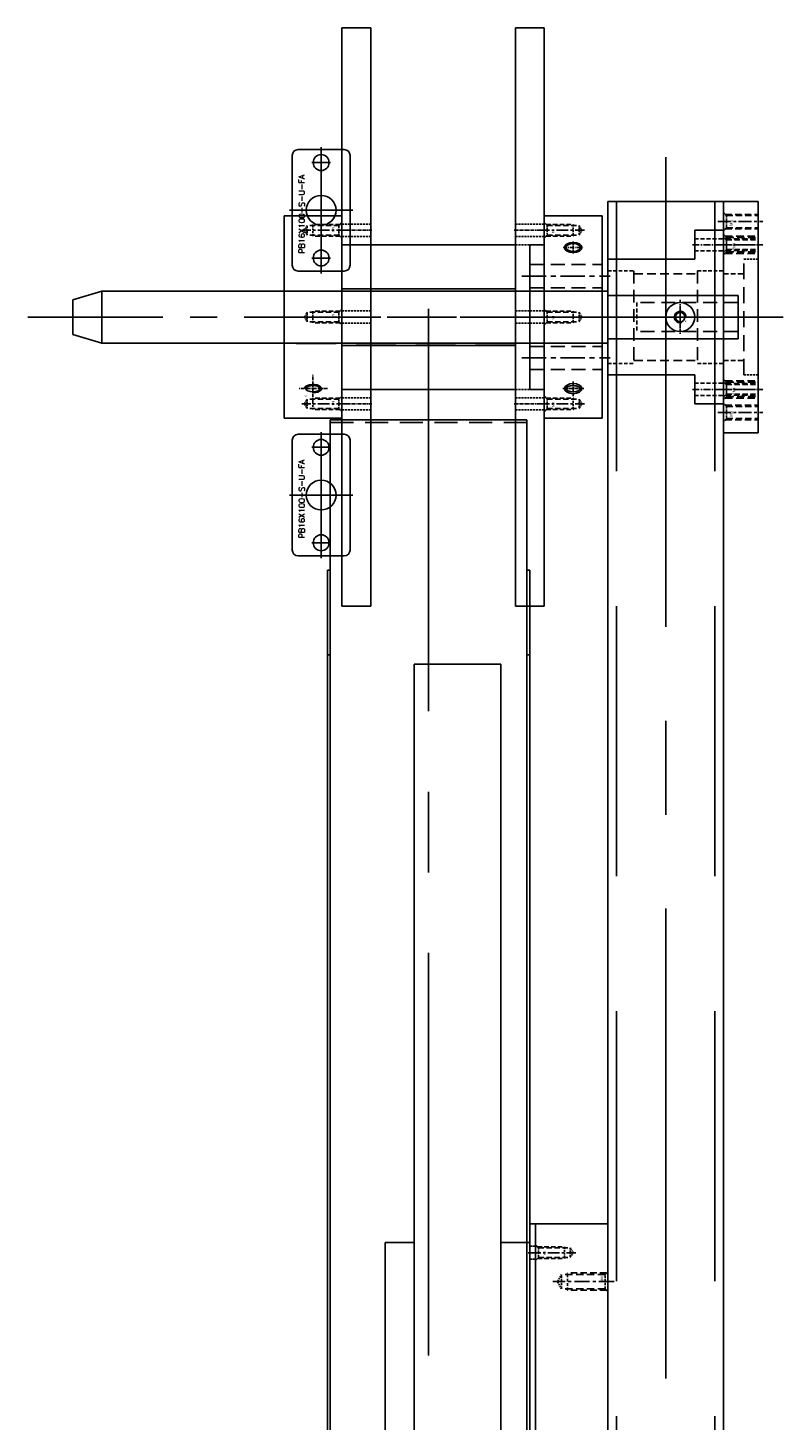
# Model space of a CAD drawing. Header units: millimetres. Extents: x -1657 to 8845, y -11980 to 3013.
# Tile 171 of 256: x 609 to 870, y 1046 to 1527. Entities that reach past the tile are written whole.
import ezdxf

# ---------------------------------------------------------------- set-up
doc = ezdxf.new("R2010")
doc.units = ezdxf.units.MM
doc.linetypes.add('CENTER', pattern=[2, 1.25, -0.25, 0.25, -0.25])
doc.linetypes.add('DASHED', pattern=[0.75, 0.5, -0.25])
for name, color, linetype in [('图层171', 118, 'Continuous'), ('图层29', 13, 'Continuous'), ('图层33', 235, 'Continuous'), ('图层36', 121, 'Continuous'), ('图层37', 21, 'Continuous'), ('料盘', 247, 'Continuous'), ('方管', 252, 'Continuous'), ('端子流道', 183, 'Continuous'), ('装SHELL气缸', 252, 'Continuous')]:
    doc.layers.add(name, color=color, linetype=linetype)
doc.styles.add('标注', font='romant.shx')

# ---------------------------------------------------------------- blocks, each defined once
blk = doc.blocks.new('226A7')
at = {"layer": '装SHELL气缸'}
for p, q in [((0, 0), (0, 43.6)), ((-10, 2.8), (-10, 40.8)), ((-8, 42.8), (8, 42.8)), ((10, 2.8), (10, 40.8)), ((3.22, 38.3), (-3.22, 38.3)), ((-11, 21.8), (11, 21.8)), ((3.22, 5.3), (-3.22, 5.3)), ((-8, 0.8), (8, 0.8))]:
    blk.add_line(p, q, dxfattribs=at)
for centre, radius in [((0, 38.3), 2.75), ((0, 21.8), 5.15), ((0, 5.3), 2.75)]:
    blk.add_circle(centre, radius, dxfattribs=at)
for centre, start, end in [((-8, 40.8), 90, 180), ((8, 40.8), 0, 90), ((-8, 2.8), 180, 270), ((8, 2.8), 270, 0)]:
    blk.add_arc(centre, 2, start, end, dxfattribs=at)
at = {"layer": '装SHELL气缸', "insert": (-7.7, 6.85), "char_height": 2, "width": 37.6978, "attachment_point": 1, "rotation": 90, "style": '标注'}
blk.add_mtext('{\\C5;PB16X100-S-U-FA}', dxfattribs=at)
blk = doc.blocks.new('286C4')
at = {"layer": '方管', "color": 1, "linetype": 'CENTER', "ltscale": 129.92}
blk.add_line((-25, 600.39), (-25, -17.86), dxfattribs=at)
at = {"layer": '方管', "ltscale": 1.125}
for p, q in [((-45, 585.1), (-5, 585.1)), ((-45, 585.1), (-45, 25.1)), ((-5, 585.1), (-5, 25.1)), ((-45, 65.1), (-45, 25.1)), ((-45, 65.1), (-5, 65.1)), ((-5, 65.1), (-5, 25.1)), ((-45, 25.1), (-5, 25.1)), ((-45, 25.1), (-5, 25.1))]:
    blk.add_line(p, q, dxfattribs=at)
at = {"layer": '方管', "color": 4, "linetype": 'DASHED', "ltscale": 186.666667}
for p, q in [((-42, 585.1), (-42, 25.1)), ((-8, 585.1), (-8, 25.1))]:
    blk.add_line(p, q, dxfattribs=at)
at = {"layer": '方管', "ltscale": 2.125}
for p, q in [((-60, -4.9), (-60, 95.1)), ((10, 95.1), (-60, 95.1)), ((10, 95.1), (10, -4.9)), ((10, -4.9), (-60, -4.9))]:
    blk.add_line(p, q, dxfattribs=at)
at = {"layer": '方管', "color": 1, "linetype": 'CENTER'}
for p, q in [((-50, 80), (-50, 90.2)), ((0, 80), (0, 90.2)), ((-55.1, 85.1), (-44.9, 85.1)), ((-5.1, 85.1), (5.1, 85.1)), ((-50, 0), (-50, 10.2)), ((0, 0), (0, 10.2)), ((-55.1, 5.1), (-44.9, 5.1)), ((-5.1, 5.1), (5.1, 5.1))]:
    blk.add_line(p, q, dxfattribs=at)
at = {"layer": '方管', "color": 1, "linetype": 'CENTER', "ltscale": 9.28}
for p, q in [((-25, 68.3), (-25, 21.9)), ((-48.2, 45.1), (-1.8, 45.1))]:
    blk.add_line(p, q, dxfattribs=at)
at = {"layer": '方管', "color": 4, "linetype": 'DASHED', "ltscale": 11.333333}
for p, q in [((-42, 62.1), (-8, 62.1)), ((-42, 62.1), (-42, 28.1)), ((-8, 62.1), (-8, 28.1)), ((-42, 28.1), (-8, 28.1))]:
    blk.add_line(p, q, dxfattribs=at)
at = {"layer": '方管', "ltscale": 2.125}
for centre in [(-50, 85.1), (0, 85.1), (-50, 5.1), (0, 5.1)]:
    blk.add_circle(centre, 4.25, dxfattribs=at)
blk = doc.blocks.new('4F')
at = {"color": 1, "linetype": 'CENTER', "ltscale": 3.210708}
blk.add_line((-2.16, 0), (13.9, 0), dxfattribs=at)
at = {"color": 4, "linetype": 'DASHED', "ltscale": 0.471405}
for p, q in [((1, 1.65), (0, 2.65)), ((1, -1.65), (0, -2.65))]:
    blk.add_line(p, q, dxfattribs=at)
at = {"color": 4, "linetype": 'DASHED', "ltscale": 3.116667}
for p, q in [((0.65, 2), (10, 2)), ((0.65, -2), (10, -2))]:
    blk.add_line(p, q, dxfattribs=at)
at = {"color": 4, "linetype": 'DASHED', "ltscale": 1.1}
for p, q in [((1, 1.65), (1, -1.65)), ((12, 1.65), (12, -1.65))]:
    blk.add_line(p, q, dxfattribs=at)
at = {"color": 4, "linetype": 'DASHED', "ltscale": 3.666667}
for p, q in [((1, 1.65), (12, 1.65)), ((1, -1.65), (12, -1.65))]:
    blk.add_line(p, q, dxfattribs=at)
at = {"color": 4, "linetype": 'DASHED', "ltscale": 0.164992}
for p, q in [((10, 2), (10.35, 1.65)), ((10, -2), (10.35, -1.65))]:
    blk.add_line(p, q, dxfattribs=at)
at = {"color": 4, "linetype": 'DASHED', "ltscale": 1.333333}
blk.add_line((10, 2), (10, -2), dxfattribs=at)
at = {"color": 4, "linetype": 'DASHED', "ltscale": 0.635085}
for p in [(12, 1.65), (12, -1.65)]:
    blk.add_line(p, (12.95, 0), dxfattribs=at)
blk.add_text('M4', height=0.808, rotation=90).set_placement((3.46, -1.03))
blk = doc.blocks.new('6F')
at = {"color": 1, "linetype": 'CENTER', "ltscale": 4.23765}
blk.add_line((-2.16, 0), (19.03, 0), dxfattribs=at)
at = {"color": 4, "linetype": 'DASHED', "ltscale": 0.471405}
for p, q in [((1, 2.5), (0, 3.5)), ((1, -2.5), (0, -3.5))]:
    blk.add_line(p, q, dxfattribs=at)
at = {"color": 4, "linetype": 'DASHED', "ltscale": 4.5}
for p, q in [((0.5, 3), (14, 3)), ((0.5, -3), (14, -3))]:
    blk.add_line(p, q, dxfattribs=at)
at = {"color": 4, "linetype": 'DASHED', "ltscale": 1.666667}
for p, q in [((1, 2.5), (1, -2.5)), ((16, 2.5), (16, -2.5))]:
    blk.add_line(p, q, dxfattribs=at)
at = {"color": 4, "linetype": 'DASHED', "ltscale": 5}
for p, q in [((1, 2.5), (16, 2.5)), ((1, -2.5), (16, -2.5))]:
    blk.add_line(p, q, dxfattribs=at)
at = {"color": 4, "linetype": 'DASHED', "ltscale": 0.235702}
for p, q in [((14, 3), (14.5, 2.5)), ((14, -3), (14.5, -2.5))]:
    blk.add_line(p, q, dxfattribs=at)
at = {"color": 4, "linetype": 'DASHED', "ltscale": 2}
blk.add_line((14, 3), (14, -3), dxfattribs=at)
at = {"color": 4, "linetype": 'DASHED', "ltscale": 0.96225}
for p in [(16, 2.5), (16, -2.5)]:
    blk.add_line(p, (17.44, 0), dxfattribs=at)
blk.add_text('M6', height=0.924, rotation=90).set_placement((2.56, -1.77))
blk = doc.blocks.new('287B1')
at = {"layer": '图层171', "ltscale": 1.125}
for p, q in [((0, 0), (25, 0)), ((0, 0), (0, -190)), ((25, 0), (25, -190)), ((0, -190), (25, -190))]:
    blk.add_line(p, q, dxfattribs=at)
for p in [(0, -10), (0, -95), (0, -180)]:
    blk.add_blockref('4F', p, dxfattribs=at)
at = {"layer": '图层171', "ltscale": 1.125, "rotation": 180}
for p in [(25, -20), (25, -95), (25, -170)]:
    blk.add_blockref('6F', p, dxfattribs=at)
blk = doc.blocks.new('28494')
at = {"layer": '图层37', "ltscale": 14.46281}
for p, q in [((-10, -64.75), (-10, 5.25)), ((-10, 5.25), (10, 5.25)), ((10, -64.75), (10, 5.25)), ((-70, -4.75), (-10, -4.75)), ((-70, -54.75), (-70, -4.75)), ((-70, -19.95), (-10, -19.95)), ((-70, -39.55), (-10, -39.55)), ((-70, -54.75), (-10, -54.75)), ((-10, -64.75), (10, -64.75))]:
    blk.add_line(p, q, dxfattribs=at)
at = {"layer": '图层37', "color": 1, "linetype": 'CENTER'}
for p, q in [((0, 0), (0, -10)), ((-5, -5), (5, -5))]:
    blk.add_line(p, q, dxfattribs=at)
at = {"layer": '图层37', "color": 4, "linetype": 'DASHED', "ltscale": 27.548209}
for p, q in [((-70, -20.65), (10, -20.65)), ((-70.1, -38.75), (9.9, -38.75))]:
    blk.add_line(p, q, dxfattribs=at)
at = {"layer": '图层37', "color": 1, "linetype": 'CENTER', "ltscale": 19.173554}
blk.add_line((-88, -29.75), (18, -29.75), dxfattribs=at)
at = {"layer": '图层37', "ltscale": 0.619835}
blk.add_ellipse((0, -5), major_axis=(-3, 0), ratio=0.479592, start_param=4.712389, end_param=9.424778, dxfattribs=at)
blk.add_ellipse((0, -5), major_axis=(-2.5, 0), ratio=0.424264, dxfattribs=at)
at = {"layer": '图层37', "ltscale": 14.46281}
for p in [(-10, 0.25), (-10, -29.75), (-10, -59.75)]:
    blk.add_blockref('4F', p, dxfattribs=at)
at = {"layer": '图层37'}
blk.add_text('M6', height=0.586, dxfattribs=at).set_placement((1.96, -2.66))
blk = doc.blocks.new('283A4')
at = {"layer": '图层37', "ltscale": 0.867769}
for p, q in [((0, 0), (0, 200)), ((0, 200), (10, 200)), ((10, 0), (10, 200)), ((0, 0), (10, 0))]:
    blk.add_line(p, q, dxfattribs=at)
at = {"layer": '图层37', "color": 1, "linetype": 'CENTER', "ltscale": 0.958678}
for p, q in [((-0.4, 130), (10.4, 130)), ((-0.4, 70), (10.4, 70))]:
    blk.add_line(p, q, dxfattribs=at)
at = {"layer": '图层37', "color": 4, "linetype": 'DASHED', "ltscale": 1.37741}
for p, q in [((0, 132.1), (10, 132.1)), ((0, 127.9), (10, 127.9)), ((0, 125), (10, 125)), ((0, 102.1), (10, 102.1)), ((0, 97.9), (10, 97.9)), ((0, 75), (10, 75)), ((0, 72.1), (10, 72.1)), ((0, 67.9), (10, 67.9))]:
    blk.add_line(p, q, dxfattribs=at)
at = {"layer": '图层37', "color": 1, "linetype": 'CENTER', "ltscale": 3.371535}
blk.add_line((-3.43, 100), (13.43, 100), dxfattribs=at)
blk = doc.blocks.new('4C')
at = {"color": 1, "linetype": 'CENTER', "ltscale": 1.3982}
for p, q in [((-3.5, 0), (3.5, 0)), ((0, 3.5), (0, -3.5))]:
    blk.add_line(p, q, dxfattribs=at)
blk.add_circle((0, 0), 1.65)
at = {"color": 2, "linetype": 'Continuous'}
blk.add_arc((0, 0), 2, 80.7475, 15.0508, dxfattribs=at)
blk.add_text('M4', height=0.558).set_placement((1.01, 1.61))
blk = doc.blocks.new('280B6')
at = {"layer": '图层37', "ltscale": 6.198347}
for p, q in [((10, 12.5), (-35, 12.5)), ((-35, -2.5), (-35, 12.5)), ((10, -4), (10, 14)), ((185, 14), (10, 14)), ((185, -4), (185, 14)), ((195, -1), (195, 11)), ((10, -2.5), (-35, -2.5)), ((185, -4), (10, -4))]:
    blk.add_line(p, q, dxfattribs=at)
at = {"layer": '图层37', "color": 4, "linetype": 'DASHED', "ltscale": 9.641873}
for p, q in [((-35, 10), (0, 10)), ((-35, 0), (0, 0))]:
    blk.add_line(p, q, dxfattribs=at)
at = {"layer": '图层37', "color": 4, "linetype": 'DASHED', "ltscale": 2.754821}
blk.add_line((0, 0), (0, 10), dxfattribs=at)
at = {"layer": '图层37', "ltscale": 3.719008}
for p, q in [((195, 11), (185, 14)), ((195, -1), (185, -4))]:
    blk.add_line(p, q, dxfattribs=at)
at = {"layer": '图层37', "color": 1, "linetype": 'CENTER', "ltscale": 37.38843}
blk.add_line((210.6, 5), (-50.6, 5), dxfattribs=at)
at = {"layer": '图层37', "ltscale": 2.066116, "rotation": 90}
blk.add_blockref('4C', (-15, 5), dxfattribs=at)
blk = doc.blocks.new('8D21F')
at = {"layer": '图层37', "color": 1, "linetype": 'CENTER', "ltscale": 1.150393}
blk.add_line((0, 0), (6.96, 0), dxfattribs=at)
at = {"layer": '图层37', "color": 1, "linetype": 'CENTER', "ltscale": 0.677887}
blk.add_line((3.48, -2.04), (3.48, 2.06), dxfattribs=at)
at = {"layer": '图层37', "ltscale": 0.619835}
for major_axis, ratio in [((-3, 0), 0.589256), ((-2.5, 0), 0.545738)]:
    blk.add_ellipse((3.48, 0.01), major_axis=major_axis, ratio=ratio, dxfattribs=at)
blk = doc.blocks.new('94E90')
at = {"layer": '图层37', "color": 1, "linetype": 'CENTER'}
for p, q in [((0, 0), (0, -5.12)), ((-3.59, -2.52), (3.75, -2.52))]:
    blk.add_line(p, q, dxfattribs=at)
at = {"layer": '图层37', "ltscale": 3.305785}
for major_axis, ratio in [((-3, 0), 0.589256), ((-2.5, 0), 0.424264)]:
    blk.add_ellipse((0, -2.52), major_axis=major_axis, ratio=ratio, dxfattribs=at)
at = {"layer": '图层37'}
blk.add_text('M6', height=0.586, dxfattribs=at).set_placement((0.44, -2.26))
blk = doc.blocks.new('28282')
at = {"layer": '图层37', "ltscale": 14.46281}
for p, q in [((5, 53.14), (25, 53.14)), ((5, -16.86), (5, 53.14)), ((25, -16.86), (25, 53.14)), ((0, -6.86), (0, 43.14)), ((0, 43.14), (5, 43.14)), ((0, -6.86), (5, -6.86)), ((5, -16.86), (25, -16.86))]:
    blk.add_line(p, q, dxfattribs=at)
at = {"layer": '图层37', "color": 4, "linetype": 'DASHED', "ltscale": 9.641873}
for p, q in [((0, 36.28), (25, 36.28)), ((0, 28.28), (25, 28.28)), ((0, 8), (25, 8)), ((0, 0), (25, 0))]:
    blk.add_line(p, q, dxfattribs=at)
at = {"layer": '图层37', "color": 1, "linetype": 'CENTER', "ltscale": 6.710744}
for p, q in [((-2.8, 32.28), (27.8, 32.28)), ((-2.8, 4), (27.8, 4))]:
    blk.add_line(p, q, dxfattribs=at)
at = {"layer": '图层37', "color": 4, "linetype": 'DASHED', "ltscale": 27.548209}
for p, q in [((0, 27.14), (25, 27.14)), ((0, 9.14), (25, 9.14))]:
    blk.add_line(p, q, dxfattribs=at)
at = {"layer": '图层37', "color": 1, "linetype": 'CENTER', "ltscale": 19.173554}
blk.add_line((-8, 18.14), (33, 18.14), dxfattribs=at)
at = {"layer": '图层37', "ltscale": 14.46281}
for p in [(5, 48.14), (5, 18.14), (5, -11.86)]:
    blk.add_blockref('4F', p, dxfattribs=at)
at = {"layer": '图层37', "linetype": 'CENTER', "ltscale": 0.225512}
blk.add_blockref('8D21F', (11.52, 42.18), dxfattribs=at)
at = {"layer": '图层37', "ltscale": 3.305785}
blk.add_blockref('94E90', (15, -4.08), dxfattribs=at)
blk = doc.blocks.new('27E93')
at = {"layer": '图层36', "color": 1, "linetype": 'CENTER', "ltscale": 7.669421}
blk.add_line((0, -22.2), (0, 24.2), dxfattribs=at)
at = {"layer": '图层36', "ltscale": 1.033058}
for p, q in [((-30, 21), (30, 21)), ((-30, 11), (-30, 21)), ((30, 11), (30, 21)), ((-30, 11), (-20, 11)), ((-20, -19), (-20, 11)), ((20, 11), (30, 11)), ((20, -19), (20, 11)), ((-20, -19), (20, -19))]:
    blk.add_line(p, q, dxfattribs=at)
at = {"layer": '图层36', "color": 4, "linetype": 'DASHED', "ltscale": 2.754821}
for p, q in [((-27.1, 11), (-27.1, 21)), ((-22.9, 11), (-22.9, 21)), ((22.9, 11), (22.9, 21)), ((27.1, 11), (27.1, 21))]:
    blk.add_line(p, q, dxfattribs=at)
at = {"layer": '图层36', "color": 1, "linetype": 'CENTER', "ltscale": 1.917355}
for p, q in [((-25, 10.2), (-25, 21.8)), ((25, 10.2), (25, 21.8))]:
    blk.add_line(p, q, dxfattribs=at)
at = {"layer": '图层36', "color": 4, "linetype": 'DASHED', "ltscale": 2.479339}
for p, q in [((-16, 12), (-16, 21)), ((16, 12), (16, 21)), ((-16, -19), (-16, -10)), ((16, -19), (16, -10))]:
    blk.add_line(p, q, dxfattribs=at)
at = {"layer": '图层36', "color": 4, "linetype": 'DASHED', "ltscale": 8.815427}
for p, q in [((-16, 12), (16, 12)), ((-16, -10), (16, -10))]:
    blk.add_line(p, q, dxfattribs=at)
at = {"layer": '图层36', "color": 4, "linetype": 'DASHED', "ltscale": 6.060606}
for p, q in [((-15, -10), (-15, 12)), ((15, -10), (15, 12))]:
    blk.add_line(p, q, dxfattribs=at)
at = {"layer": '图层36', "color": 1, "linetype": 'CENTER'}
for p, q in [((0, 0), (0, 12)), ((-6, 6), (6, 6))]:
    blk.add_line(p, q, dxfattribs=at)
at = {"layer": '图层36', "ltscale": 3.719008}
blk.add_circle((0, 6), 5, dxfattribs=at)
blk = doc.blocks.new('27DE0')
at = {"layer": '图层29', "color": 1, "linetype": 'CENTER', "ltscale": 3.2}
blk.add_line((0, 0), (0, 14.93), dxfattribs=at)
at = {"layer": '图层29', "color": 4, "linetype": 'DASHED', "ltscale": 3.783333}
for p, q in [((-2, 2.03), (-2, 13.38)), ((2, 2.03), (2, 13.38))]:
    blk.add_line(p, q, dxfattribs=at)
at = {"layer": '图层29', "color": 4, "linetype": 'DASHED', "ltscale": 3.666667}
for p, q in [((-1.65, 2.38), (-1.65, 13.38)), ((1.65, 2.38), (1.65, 13.38))]:
    blk.add_line(p, q, dxfattribs=at)
at = {"layer": '图层29', "color": 4, "linetype": 'DASHED', "ltscale": 0.471405}
for p, q in [((-1.65, 2.38), (-2.65, 1.38)), ((1.65, 2.38), (2.65, 1.38))]:
    blk.add_line(p, q, dxfattribs=at)
at = {"layer": '图层29', "color": 4, "linetype": 'DASHED', "ltscale": 1.1}
blk.add_line((-1.65, 2.38), (1.65, 2.38), dxfattribs=at)
at = {"layer": '图层29'}
blk.add_text('M4', height=0.814, rotation=180, dxfattribs=at).set_placement((0.96, 5.39))
blk = doc.blocks.new('27DCE')
at = {"layer": '图层29', "color": 4, "linetype": 'DASHED', "ltscale": 4.466667}
for p, q in [((-0.4, -0.4), (-0.4, 11)), ((4.6, -0.4), (4.6, 11))]:
    blk.add_line(p, q, dxfattribs=at)
at = {"layer": '图层29', "color": 4, "linetype": 'DASHED', "ltscale": 4.333333}
for p, q in [((0, 0), (0, 11)), ((4.2, 0), (4.2, 11))]:
    blk.add_line(p, q, dxfattribs=at)
at = {"layer": '图层29', "color": 1, "linetype": 'CENTER', "ltscale": 3.6}
blk.add_line((2.1, -3), (2.1, 12.58), dxfattribs=at)
at = {"layer": '图层29', "color": 4, "linetype": 'DASHED', "ltscale": 0.471405}
for p, q in [((0, 0), (-1, -1)), ((4.2, 0), (5.2, -1))]:
    blk.add_line(p, q, dxfattribs=at)
at = {"layer": '图层29', "color": 4, "linetype": 'DASHED', "ltscale": 1.4}
blk.add_line((0, 0), (4.2, 0), dxfattribs=at)
at = {"layer": '图层29'}
blk.add_text('M5', height=1.031, rotation=180, dxfattribs=at).set_placement((3.59, 2.16))
blk = doc.blocks.new('27DA8')
at = {"layer": '图层29', "color": 4, "linetype": 'DASHED', "ltscale": 5.166667}
for p, q in [((-0.5, -0.5), (-0.5, 11)), ((5.5, -0.5), (5.5, 11))]:
    blk.add_line(p, q, dxfattribs=at)
at = {"layer": '图层29', "color": 4, "linetype": 'DASHED', "ltscale": 5}
for p, q in [((0, 0), (0, 11)), ((5, 0), (5, 11))]:
    blk.add_line(p, q, dxfattribs=at)
at = {"layer": '图层29', "color": 1, "linetype": 'CENTER', "ltscale": 4}
blk.add_line((2.5, -3), (2.5, 12.57), dxfattribs=at)
at = {"layer": '图层29', "color": 4, "linetype": 'DASHED', "ltscale": 0.471405}
for p, q in [((0, 0), (-1, -1)), ((5, 0), (6, -1))]:
    blk.add_line(p, q, dxfattribs=at)
at = {"layer": '图层29', "color": 4, "linetype": 'DASHED', "ltscale": 1.666667}
blk.add_line((0, 0), (5, 0), dxfattribs=at)
at = {"layer": '图层29'}
blk.add_text('M6', height=0.461, rotation=180, dxfattribs=at).set_placement((4.12, 2.44))
blk = doc.blocks.new('27D9E')
at = {"layer": '图层29', "color": 4, "linetype": 'DASHED', "ltscale": 5.166667}
for p, q in [((-0.5, -0.5), (-0.5, 11)), ((5.5, -0.5), (5.5, 11))]:
    blk.add_line(p, q, dxfattribs=at)
at = {"layer": '图层29', "color": 4, "linetype": 'DASHED', "ltscale": 5}
for p, q in [((0, 0), (0, 11)), ((5, 0), (5, 11))]:
    blk.add_line(p, q, dxfattribs=at)
at = {"layer": '图层29', "color": 1, "linetype": 'CENTER', "ltscale": 4}
blk.add_line((2.5, -3), (2.5, 12.57), dxfattribs=at)
at = {"layer": '图层29', "color": 4, "linetype": 'DASHED', "ltscale": 0.471405}
for p, q in [((0, 0), (-1, -1)), ((5, 0), (6, -1))]:
    blk.add_line(p, q, dxfattribs=at)
at = {"layer": '图层29', "color": 4, "linetype": 'DASHED', "ltscale": 1.666667}
blk.add_line((0, 0), (5, 0), dxfattribs=at)
at = {"layer": '图层29'}
blk.add_text('M6', height=0.461, rotation=180, dxfattribs=at).set_placement((4.12, 2.44))
blk = doc.blocks.new('27E0F')
at = {"layer": '图层29', "ltscale": 2.125}
for p, q in [((-20, 5), (60, 5)), ((-20, -7), (-20, 5)), ((60, -7), (60, 5)), ((-20, -7), (60, -7))]:
    blk.add_line(p, q, dxfattribs=at)
at = {"layer": '图层29', "color": 4, "linetype": 'DASHED', "ltscale": 1.37741}
for p, q in [((0, 0), (0, 5)), ((40, 0), (40, 5))]:
    blk.add_line(p, q, dxfattribs=at)
at = {"layer": '图层29', "color": 1, "linetype": 'CENTER', "ltscale": 3.22944}
blk.add_line((20, -9.07), (20, 7.07), dxfattribs=at)
at = {"layer": '图层29', "color": 4, "linetype": 'DASHED', "ltscale": 11.019284}
blk.add_line((40, 0), (0, 0), dxfattribs=at)
at = {"layer": '图层29', "color": 4, "linetype": 'DASHED', "ltscale": 3.305785}
for p, q in [((5, -7), (5, 0)), ((35, -7), (35, 0))]:
    blk.add_line(p, q, dxfattribs=at)
at = {"layer": '图层29', "ltscale": 2.125}
for name, p in [('27DCE', (-15.1, -6)), ('27D9E', (-7.5, -6)), ('27DE0', (-5, -8.38)), ('27DA8', (42.5, -6)), ('27DE0', (45, -8.38)), ('27DCE', (50.9, -6))]:
    blk.add_blockref(name, p, dxfattribs=at)
blk = doc.blocks.new('27AF9')
at = {"layer": '图层33', "ltscale": 0.867769}
for p, q in [((-97.9, 0), (-97.9, 10)), ((-97.9, 10), (102.1, 10)), ((102.1, 0), (102.1, 10)), ((-97.9, 0), (102.1, 0))]:
    blk.add_line(p, q, dxfattribs=at)
at = {"layer": '图层33', "color": 4, "linetype": 'DASHED', "ltscale": 1.37741}
for p, q in [((-20, 0), (-20, 10)), ((-15.8, 0), (-15.8, 10)), ((-10.4, 0), (-10.4, 10)), ((0, 0), (0, 10)), ((4.2, 0), (4.2, 10)), ((14.6, 0), (14.6, 10)), ((20, 0), (20, 10)), ((24.2, 0), (24.2, 10))]:
    blk.add_line(p, q, dxfattribs=at)
at = {"layer": '图层33', "color": 1, "linetype": 'CENTER', "ltscale": 0.958678}
for p, q in [((-17.9, -0.4), (-17.9, 10.4)), ((2.1, -2.49), (2.1, 12.7)), ((22.1, -0.4), (22.1, 10.4))]:
    blk.add_line(p, q, dxfattribs=at)
blk = doc.blocks.new('2890D')
at = {"layer": '端子流道', "color": 1, "linetype": 'CENTER', "ltscale": 111.36}
blk.add_line((35, 518.4), (35, -38.4), dxfattribs=at)
at = {"layer": '端子流道', "ltscale": 5}
for p, q in [((1, 480), (69, 480)), ((1, 480), (1, 0)), ((69, 480), (69, 0)), ((0, 427.99), (1, 427.99)), ((0, 427.99), (0, 0)), ((69, 427.99), (70, 427.99)), ((70, 427.99), (70, 0)), ((0, 398.78), (1, 398.78)), ((69, 398.78), (70, 398.78)), ((72, 202), (72, 12)), ((0, 0), (70, 0))]:
    blk.add_line(p, q, dxfattribs=at)
at = {"layer": '端子流道', "color": 4, "linetype": 'DASHED', "ltscale": 16}
blk.add_line((1, 479), (69, 479), dxfattribs=at)
at = {"layer": '端子流道', "ltscale": 1.125}
for p, q in [((70, 202), (72, 202)), ((70, 12), (72, 12))]:
    blk.add_line(p, q, dxfattribs=at)
at = {"layer": '端子流道', "color": 4, "linetype": 'DASHED', "ltscale": 0.666667}
for p, q in [((70, 194.25), (72, 194.25)), ((70, 189.75), (72, 189.75)), ((70, 109.25), (72, 109.25)), ((70, 104.75), (72, 104.75)), ((70, 24.25), (72, 24.25)), ((70, 19.75), (72, 19.75))]:
    blk.add_line(p, q, dxfattribs=at)
at = {"layer": '端子流道', "color": 1, "linetype": 'CENTER', "ltscale": 0.624358}
for p, q in [((69.44, 192), (72.56, 192)), ((69.44, 107), (72.56, 107)), ((69.44, 22), (72.56, 22))]:
    blk.add_line(p, q, dxfattribs=at)

msp = doc.modelspace()

# ---------------------------------------------------------------- linework, layer by layer
at = {"layer": '料盘', "ltscale": 150}
for p, q in [((742.7598, 1307.4368), (742.7598, 707.4368)), ((742.7598, 1307.4368), (772.7598, 1307.4368)), ((772.7598, 1307.4368), (772.7598, 707.4368))]:
    msp.add_line(p, q, dxfattribs=at)

# ---------------------------------------------------------------- block references
at = {"layer": '图层171', "ltscale": 2.125}
msp.add_blockref('287B1', (784.7598, 1113.9237), dxfattribs=at)
at = {"layer": '图层29', "ltscale": 2.125, "rotation": 270}
msp.add_blockref('27E0F', (856.7598, 1447.4368), dxfattribs=at)
at = {"layer": '图层33', "ltscale": 2.125, "rotation": 89.99999999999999}
for p in [(742.7598, 1005.3368), (782.7598, 1005.3368)]:
    msp.add_blockref('27AF9', p, dxfattribs=at)
at = {"layer": '图层36', "ltscale": 2.125, "rotation": 270}
msp.add_blockref('27E93', (828.7598, 1427.4368), dxfattribs=at)
at = {"layer": '图层37', "ltscale": 2.125}
for name, p in [('283A4', (717.7598, 1327.4368)), ('283A4', (777.7598, 1327.4368)), ('28282', (782.7598, 1409.2947))]:
    msp.add_blockref(name, p, dxfattribs=at)
at = {"layer": '图层37', "ltscale": 2.125, "rotation": 180}
for name, p in [('28494', (707.7598, 1397.6881)), ('280B6', (819.7598, 1432.4368))]:
    msp.add_blockref(name, p, dxfattribs=at)
at = {"layer": '方管', "ltscale": 2.125}
msp.add_blockref('286C4', (854.7598, 882.3368), dxfattribs=at)
at = {"layer": '端子流道', "ltscale": 2.125}
msp.add_blockref('2890D', (712.7598, 911.9237), dxfattribs=at)
at = {"layer": '装SHELL气缸', "ltscale": 3}
for p in [(710.5878, 1442.5502), (710.5878, 1344.0948)]:
    msp.add_blockref('226A7', p, dxfattribs=at)

doc.saveas('drawing.dxf')
